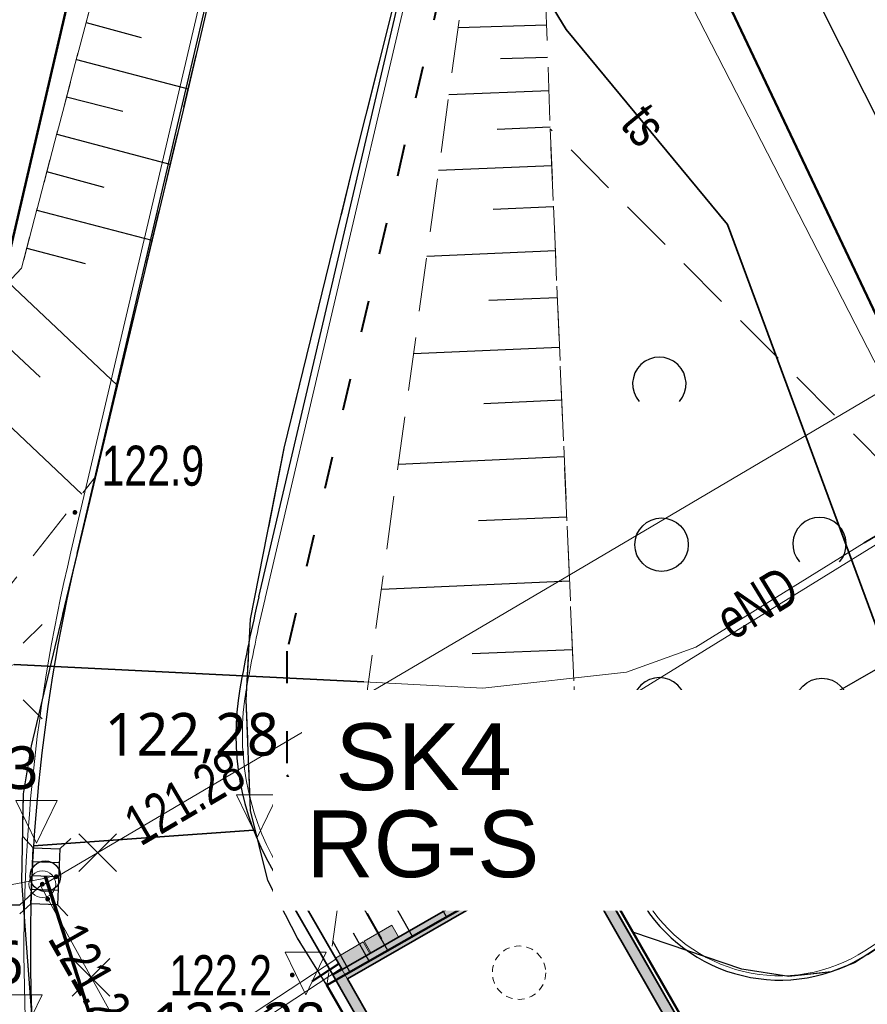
# Model space of a CAD drawing. Header units: millimetres. Extents: x 7464056 to 7464277, y 5957530 to 5957827.
# Tile 10 of 22: x 7464159 to 7464175, y 5957585 to 5957603. Entities that reach past the tile are written whole.
import ezdxf
from ezdxf.enums import TextEntityAlignment as Align

# ---------------------------------------------------------------- set-up
doc = ezdxf.new("R2010")
doc.units = ezdxf.units.MM
doc.header["$MEASUREMENT"] = 0
for name, pattern in [('1.0_0.5', [1.5, 1, -0.5]), ('1.5_0.5', [2, 1.5, -0.5]), ('219-500', [0]), ('ACAD_ISO03W100', [30, 12, -18]), ('egug-500', [1, 0.5, -0.5]), ('KRESKOWA', [19.05, 12.7, -6.35])]:
    doc.linetypes.add(name, pattern=pattern)
doc.layers.get('0').update_dxf_attribs({"color": 2, "linetype": 'CONTINUOUS', "lineweight": 0, "plot": 0})
for name, color, linetype in [('000 Inne (niezydentyfikowane)', 7, 'CONTINUOUS'), ('218-kontur użytku gruntowego', 7, 'CONTINUOUS'), ('312-budynek ewidencyjny', 7, 'CONTINUOUS'), ('jezdnia', 7, 'CONTINUOUS'), ('krawężnik', 7, 'CONTINUOUS'), ('latarnia', 7, 'CONTINUOUS'), ('obudowa ochronna przewodu', 7, 'CONTINUOUS'), ('pikieta sztuczna', 7, 'CONTINUOUS'), ('pikieta sztuczna-Atr2', 7, 'CONTINUOUS'), ('przewód elektroenergetyczny podziemny', 7, 'CONTINUOUS'), ('przewód elektroenergetyczny podziemny-Atr1', 7, 'CONTINUOUS'), ('przewód kanalizacyjny', 7, 'CONTINUOUS'), ('przewód telekomunikacyjny podziemny', 7, 'CONTINUOUS'), ('przewód telekomunikacyjny podziemny-Atr1', 7, 'CONTINUOUS'), ('rzedna', 7, 'CONTINUOUS'), ('rzedna-Atr2', 7, 'CONTINUOUS'), ('skarpa nieumocniona', 7, 'CONTINUOUS'), ('studnia kanalizacyjna', 7, 'CONTINUOUS'), ('trawnik', 7, 'CONTINUOUS'), ('zadrzewienie  zakrzewienie', 7, 'CONTINUOUS')]:
    doc.layers.add(name, color=color, linetype=linetype)
for name, color, linetype, lineweight in [('219-działka ewidencyjna', 3, 'CONTINUOUS', 30), ('__ OGRODZENIE', 14, 'FENCELINE1', 30), ('__A-BUDYNEK', 7, 'CONTINUOUS', 35), ('__A-krawężnik', 7, 'CONTINUOUS', 30), ('__A-rzędne projektowane', 7, 'CONTINUOUS', 15), ('__A-Wymiary', 7, 'CONTINUOUS', 13), ('A-przerywana', 4, 'KRESKOWA', 5), ('A-ściany projektowane', 5, 'CONTINUOUS', 35), ('E-kable elektryczne', 1, 'ACAD_ISO03W100', 40), ('E-złacza i rozdzielnice', 1, 'CONTINUOUS', 13), ('Krzyżyk', 10, 'CONTINUOUS', 5), ('S-drenaż-opis', 124, 'CONTINUOUS', 20), ('S-kan-deszcz', 94, 'CONTINUOUS', 70)]:
    doc.layers.add(name, color=color, linetype=linetype, lineweight=lineweight)
doc.styles.add('arial', font='arial.ttf')
doc.styles.get("Standard").update_dxf_attribs({"font": 'Working1250', "width": 0.75})
doc.styles.add('trebuchet', font='trebuc.ttf')
doc.linetypes.add('FENCELINE1', pattern='A,0.25,-0.1,[133,ltypeshp.shx,S=0.1,R=0,X=-0.1,Y=0],-0.1,1', length=1.45)
doc.dimstyles.new('500', dxfattribs={"dimscale": 0.1, "dimtxt": 10, "dimasz": 1, "dimexe": 1.25, "dimexo": 0.625, "dimgap": 3, "dimtad": 1, "dimzin": 4, "dimdsep": 46, "dimtxsty": 'arial', "dimblk": 'W', "dimcen": 1, "dimse1": 1, "dimse2": 1, "dimclrd": 256, "dimclrt": 7, "dimadec": 1, "dimazin": 0, "dimtm": 1e-09, "dimtfac": 1, "dimtmove": 0, "dimatfit": 0, "dimldrblk": 'W', "dimfxl": 0, "dimlwd": 5, "dimarcsym": 0})

# ---------------------------------------------------------------- blocks, each defined once
blk = doc.blocks.new('OTZK1')
at = {"color": 0, "linetype": 'Continuous'}
blk.add_circle((0, 0), 0.5, dxfattribs=at)
blk = doc.blocks.new('OTZK2')
at = {"color": 0, "linetype": 'Continuous'}
blk.add_arc((0, 0), 0.5, 318.85, 221.162, dxfattribs=at)
blk = doc.blocks.new('PW01')
at = {"linetype": 'Continuous', "lineweight": 13}
h = blk.add_hatch(color=0, dxfattribs=at)
edge = h.paths.add_edge_path()
edge.add_arc((0, 0), 0.045, 0, 360)
blk = doc.blocks.new('US15')
at = {"color": 0, "linetype": 'Continuous', "lineweight": 13}
blk.add_circle((0, 0), 0.25, dxfattribs=at)
blk = doc.blocks.new('SM01')
at = {"color": 0, "linetype": 'Continuous', "lineweight": 13}
for p, q in [((-0.53, 0.531), (-0.883, 0.884)), ((0.531, 0.531), (0.884, 0.884)), ((-0.53, -0.53), (-0.883, -0.883)), ((0.531, -0.53), (0.884, -0.883))]:
    blk.add_line(p, q, dxfattribs=at)
blk.add_circle((0, 0), 0.25, dxfattribs=at)
blk = doc.blocks.new('G$C26649949')
at = {"layer": 'A-przerywana', "color": 7}
blk.add_circle((370, 417), 50, dxfattribs=at)
at = {"layer": 'A-ściany projektowane', "color": 7}
for p, q in [((200, 632.5), (2320, 632.5)), ((200, 632.5), (200, 112.5)), ((220, 612.5), (1100, 612.5)), ((220, 612.5), (220, 132.5)), ((0, 133), (0, 113)), ((50, 132.5), (50, 112.5)), ((200, 132.5), (50, 132.5)), ((360, 132.5), (220, 132.5)), ((50, 112.5), (200, 112.5)), ((200, 112.5), (360, 112.5))]:
    blk.add_line(p, q, dxfattribs=at)
at = {"layer": 'A-ściany projektowane', "color": 7, "lineweight": 15}
for p, q in [((60, 132.5), (940, 132.5)), ((220, 132.5), (1100, 132.5))]:
    blk.add_line(p, q, dxfattribs=at)
at = {"layer": 'A-ściany projektowane', "color": 7}
blk.add_lwpolyline([(0, 132.5), (50, 132.5), (50, 112.5), (0, 112.5)], close=True, dxfattribs=at)
blk = doc.blocks.new('BUDYNEK')
at = {"layer": '__A-BUDYNEK', "ltscale": 0.25, "transparency": 33554687}
h = blk.add_hatch(color=256, dxfattribs=at)
h.dxf.hatch_style = 1
h.paths.add_polyline_path([(7464400.48, 5957583.27), (7464400.48, 5957583.07), (7464402.08, 5957583.07), (7464402.08, 5957583.27), (7464400.68, 5957583.27)])
h.paths.add_polyline_path([(7464400.68, 5957583.27), (7464400.68, 5957588.07), (7464409.48, 5957588.07), (7464409.48, 5957583.27), (7464408.08, 5957583.27), (7464408.08, 5957583.07), (7464411.28, 5957583.07), (7464411.28, 5957583.09), (7464411.28, 5957583.212), (7464411.28, 5957583.27), (7464409.68, 5957583.27), (7464409.68, 5957588.07), (7464415.48, 5957588.07), (7464415.48, 5957583.27), (7464413.68, 5957583.27), (7464413.68, 5957583.212), (7464413.68, 5957583.09), (7464413.661, 5957583.07, 0.693534), (7464413.642, 5957583.09), (7464413.647, 5957583.07), (7464413.68, 5957583.07), (7464413.68, 5957583.09), (7464413.654, 5957583.09, -0.693534), (7464413.68, 5957583.07), (7464415.68, 5957583.07), (7464415.68, 5957583.27), (7464415.68, 5957588.07), (7464421.48, 5957588.07), (7464421.48, 5957583.27), (7464421.48, 5957583.07), (7464421.68, 5957583.07), (7464421.68, 5957583.27), (7464421.68, 5957588.07), (7464421.68, 5957588.27), (7464400.48, 5957588.27), (7464400.48, 5957583.27)])
h = blk.add_hatch(color=256, dxfattribs=at)
h.dxf.hatch_style = 1
h.paths.add_polyline_path([(7464398.98, 5957583.07), (7464398.98, 5957583.27), (7464398.48, 5957583.27), (7464398.48, 5957583.075), (7464398.48, 5957583.07)])
at = {"layer": '__A-BUDYNEK', "ltscale": 0.25, "xscale": 0.01, "yscale": 0.01, "zscale": 0.01}
blk.add_blockref('G$C26649949', (7464398.48, 5957581.945), dxfattribs=at)
blk = doc.blocks.new('Kota2')
at = {"color": 0}
blk.add_lwpolyline([(-0.386, 0.799), (0, 0), (0.386, 0.799)], close=True, dxfattribs=at)
at = {"color": 0, "style": 'trebuchet'}
blk.add_attdef('POZIOM', (-0.775, 1.071), '', height=1, dxfattribs=at)
blk = doc.blocks.new('W')
h = blk.add_hatch(color=256)
h.paths.add_polyline_path([(0.65, 0), (2.98, 2.33), (2.27, 3.04), (0, 0.76), (0, 0)])
h.paths.add_polyline_path([(0, 0), (0, 0.76), (-0.56, 0.21), (-0.76, 0)])
h.paths.add_polyline_path([(0, -0.65), (0.15, -0.5), (0.65, 0), (0, 0)])
h.paths.add_polyline_path([(-3.39, -2.62), (-2.68, -3.33), (0, -0.65), (0, 0), (-0.76, 0)])
blk.add_hatch(color=256).paths.add_polyline_path([(-3.39, -2.62), (-2.68, -3.33), (0, -0.65), (0, 0), (-0.76, 0)])
for p, q in [((0, -7), (0, 7)), ((-0.56, 0.21), (2.27, 3.04)), ((0.15, -0.5), (2.98, 2.33)), ((2.27, 3.04), (2.98, 2.33)), ((-8, 0), (8, 0)), ((-0.56, 0.21), (-3.39, -2.62)), ((0.15, -0.5), (-2.68, -3.33)), ((-3.39, -2.62), (-2.68, -3.33))]:
    blk.add_line(p, q)
blk = doc.blocks.new('*D48')
at = {"layer": '__A-Wymiary', "lineweight": 5, "ltscale": 0.25}
blk.add_line((7464168.423, 5957589.459), (7464193.493, 5957604.954), dxfattribs=at)
at = {"layer": '__A-Wymiary', "linetype": 'ByBlock', "lineweight": 5, "xscale": 0.1, "yscale": 0.1, "zscale": 0.1}
for p, rotation in [((7464193.579, 5957605.006), 31.71865066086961), ((7464168.338, 5957589.406), 211.7186506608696)]:
    blk.add_blockref('W', p, dxfattribs=dict(at, rotation=rotation))
at = {"layer": '__A-Wymiary', "color": 7, "ltscale": 0.25, "insert": (7464182.486, 5957599.103), "char_height": 1, "attachment_point": 5, "rotation": 31.7187, "style": 'arial'}
blk.add_mtext('29.67', dxfattribs=at)

msp = doc.modelspace()

# ---------------------------------------------------------------- hatches: boundary and pattern name
at = {"layer": 'E-złacza i rozdzielnice'}
h = msp.add_hatch(color=256, dxfattribs=at)
h.dxf.hatch_style = 1
h.paths.add_polyline_path([(7464165.42, 5957585.805), (7464165.939, 5957586.107), (7464165.813, 5957586.323), (7464165.294, 5957586.021)])
h = msp.add_hatch(color=256, dxfattribs=at)
h.dxf.hatch_style = 1
h.paths.add_polyline_path([(7464164.883, 5957585.491), (7464165.401, 5957585.793), (7464165.275, 5957586.009), (7464164.757, 5957585.707)])

# ---------------------------------------------------------------- linework, layer by layer
at = {"ltscale": 0.25}
for p, q in [((7464164.709, 5957585.392), (7464169.219, 5957587.98)), ((7464169.219, 5957587.98), (7464169.44, 5957587.595))]:
    msp.add_line(p, q, dxfattribs=at)
at = {"layer": '000 Inne (niezydentyfikowane)', "color": 56, "linetype": 'Continuous', "lineweight": 50, "flags": 128}
for points in [[(7464129.82, 5957706.056), (7464158.016, 5957657.47), (7464158.056, 5957657.401), (7464162.94, 5957648.984), (7464162.981, 5957648.914), (7464176.492, 5957625.631), (7464176.499, 5957625.621), (7464182.663, 5957614.998), (7464186.213, 5957609.558), (7464195.967, 5957590.719), (7464195.97, 5957590.71), (7464198.51, 5957586.21), (7464201.941, 5957582.25), (7464205.521, 5957578.87), (7464209.991, 5957575.1), (7464215.369, 5957570.98), (7464206.32, 5957560.132), (7464194.92, 5957546.46), (7464180.799, 5957585.27), (7464167.995, 5957612.279), (7464163.514, 5957619.798), (7464156.208, 5957632.058), (7464149.275, 5957643.692), (7464129.849, 5957676.292)], [(7464126.431, 5957614.494), (7464156.208, 5957632.058), (7464163.514, 5957619.798), (7464156.749, 5957590.749), (7464156.689, 5957582.483), (7464160.044, 5957570.443), (7464166.573, 5957560.859), (7464191.954, 5957545.875), (7464191.47, 5957545.78), (7464189.787, 5957545.447), (7464144.12, 5957536.43), (7464125.18, 5957539.755)]]:
    msp.add_lwpolyline(points, dxfattribs=at)
msp.add_lwpolyline([(7464194.92, 5957546.46), (7464194.899, 5957546.456), (7464191.954, 5957545.875), (7464166.573, 5957560.859), (7464160.044, 5957570.443), (7464156.689, 5957582.483), (7464156.749, 5957590.749), (7464163.514, 5957619.798), (7464167.995, 5957612.279), (7464180.799, 5957585.27)], close=True, dxfattribs=at)
at = {"layer": '000 Inne (niezydentyfikowane)', "color": 7, "linetype": 'Continuous', "lineweight": 25, "flags": 128}
for points in [[(7464160.09, 5957603.22), (7464161.12, 5957602.94)], [(7464168.71, 5957603.17), (7464167.06, 5957603.12)], [(7464159.91, 5957602.53), (7464162, 5957601.98)], [(7464168.73, 5957602.57), (7464167.85, 5957602.54)], [(7464168.76, 5957601.94), (7464166.88, 5957601.87)], [(7464159.72, 5957601.83), (7464160.78, 5957601.56)], [(7464159.54, 5957601.13), (7464161.66, 5957600.57)], [(7464168.78, 5957601.26), (7464167.79, 5957601.22)], [(7464159.35, 5957600.43), (7464160.42, 5957600.14)], [(7464168.81, 5957600.54), (7464166.69, 5957600.45)], [(7464159.17, 5957599.71), (7464161.32, 5957599.15)], [(7464168.84, 5957599.77), (7464167.71, 5957599.72)], [(7464158.98, 5957599), (7464160.07, 5957598.71)], [(7464168.88, 5957598.95), (7464166.47, 5957598.84)], [(7464158.63, 5957598.36), (7464160.67, 5957596.43)], [(7464168.92, 5957598.07), (7464167.63, 5957598.02)], [(7464158.02, 5957597.71), (7464159.23, 5957596.58)], [(7464168.95, 5957597.14), (7464166.22, 5957597.02)], [(7464157.3, 5957596.95), (7464160.01, 5957594.39)], [(7464169, 5957596.15), (7464167.54, 5957596.08)], [(7464169.04, 5957595.09), (7464165.94, 5957594.95)], [(7464169.09, 5957593.96), (7464167.44, 5957593.89)], [(7464169.14, 5957592.76), (7464165.62, 5957592.61)], [(7464169.2, 5957591.48), (7464167.32, 5957591.4)], [(7464168.83, 5957587.61), (7464165.28, 5957590.15)], [(7464169.25, 5957590.13), (7464165.28, 5957590.15)], [(7464166.84, 5957586.48), (7464165.18, 5957589.41)], [(7464169.32, 5957588.71), (7464167.3, 5957589.43)], [(7464167.74, 5957586.98), (7464166.51, 5957588.57)], [(7464165.74, 5957585.85), (7464164.89, 5957587.34)], [(7464166.2, 5957586.11), (7464165.61, 5957587.16)], [(7464165.03, 5957585.45), (7464164.71, 5957586.02)], [(7464165.39, 5957585.65), (7464165.1, 5957586.17)]]:
    msp.add_lwpolyline(points, dxfattribs=at)
at = {"layer": '218-kontur użytku gruntowego', "color": 3, "linetype": 'egug-500', "lineweight": 18, "flags": 128}
for points in [[(7464180.8, 5957589.72), (7464168.97, 5957613.22)], [(7464168.97, 5957613.22), (7464180.8, 5957589.72)]]:
    msp.add_lwpolyline(points, dxfattribs=at)
at = {"layer": '219-działka ewidencyjna', "linetype": '219-500', "flags": 128}
msp.add_lwpolyline([(7464180.8, 5957589.72), (7464168.97, 5957613.22)], dxfattribs=at)
at = {"layer": '312-budynek ewidencyjny', "color": 7, "linetype": 'Continuous', "lineweight": 50, "flags": 128}
for points in [[(7464164.6, 5957585.2), (7464169.35, 5957587.9)], [(7464169.35, 5957587.9), (7464174.42, 5957579.06)], [(7464168.12, 5957579.06), (7464164.6, 5957585.2)]]:
    msp.add_lwpolyline(points, dxfattribs=at)
at = {"layer": '__ OGRODZENIE'}
msp.add_line((7464169.269, 5957587.893), (7464175.662, 5957591.561), dxfattribs=at)
at = {"layer": '__A-BUDYNEK', "ltscale": 0.25}
for p, q in [((7464163.225, 5957588.1), (7464159.106, 5957587.806)), ((7464169.219, 5957587.98), (7464179.77, 5957569.592))]:
    msp.add_line(p, q, dxfattribs=at)
at = {"layer": '__A-krawężnik', "lineweight": 15, "ltscale": 0.25}
for p, q in [((7464159.806, 5957593.312), (7464165.308, 5957616.788)), ((7464163.444, 5957592.442), (7464167.983, 5957611.811)), ((7464174.675, 5957585.843), (7464180.756, 5957589.787)), ((7464169.219, 5957587.98), (7464169.723, 5957588.268)), ((7464169.723, 5957588.268), (7464170.545, 5957586.835)), ((7464163.663, 5957587.456), (7464163.818, 5957587.186))]:
    msp.add_line(p, q, dxfattribs=at)
at = {"layer": '__A-krawężnik', "ltscale": 0.25}
for p, q in [((7464159.923, 5957593.284), (7464165.396, 5957616.639)), ((7464163.327, 5957592.469), (7464167.866, 5957611.838)), ((7464174.719, 5957585.776), (7464180.8, 5957589.72)), ((7464169.259, 5957587.91), (7464169.693, 5957588.159)), ((7464169.693, 5957588.159), (7464170.476, 5957586.795)), ((7464163.559, 5957587.397), (7464163.714, 5957587.127))]:
    msp.add_line(p, q, dxfattribs=at)
at = {"layer": '__A-krawężnik', "lineweight": 15, "ltscale": 0.25}
for centre, radius, start, end in [((7464190.934, 5957585.857), 32.008, 166.5316, 183.324), ((7464190.934, 5957585.857), 28.268, 166.5316, 170.0837), ((7464167.896, 5957589.885), 4.88, 170.0837, 209.8467), ((7464173.083, 5957588.31), 2.936, 210.1522, 302.8354)]:
    msp.add_arc(centre, radius, start, end, dxfattribs=at)
at = {"layer": '__A-krawężnik', "ltscale": 0.25}
for centre, radius, start, end in [((7464190.934, 5957585.857), 31.888, 166.5316, 183.324), ((7464190.934, 5957585.857), 28.388, 166.5316, 170.0837), ((7464167.896, 5957589.885), 5, 170.0837, 209.8467), ((7464173.083, 5957588.31), 3.016, 210.1522, 302.8354)]:
    msp.add_arc(centre, radius, start, end, dxfattribs=at)
at = {"layer": 'E-kable elektryczne', "ltscale": 0.05}
for points in [[(7464087.37, 5957741.555), (7464088.274, 5957740.255), (7464090.395, 5957741.44), (7464098.714, 5957725.679), (7464100.092, 5957722.657), (7464108.51, 5957706.83), (7464108.51, 5957706.83), (7464110.375, 5957703.885), (7464117.206, 5957692.939), (7464112.473, 5957684.233), (7464118.094, 5957673.171), (7464130.166, 5957673.998), (7464142.923, 5957649.885), (7464161.236, 5957620.016), (7464160.984, 5957613.902), (7464163.205, 5957611.064), (7464167.075, 5957605.312), (7464163.85, 5957591.454), (7464163.85, 5957589.14), (7464165.616, 5957586.064)], [(7464164.82, 5957585.599), (7464155.183, 5957579.279), (7464160.303, 5957567.691), (7464160.871, 5957566.373), (7464161.529, 5957565.734)]]:
    msp.add_lwpolyline(points, dxfattribs=at)
at = {"layer": 'E-kable elektryczne', "linetype": 'Continuous', "lineweight": 15, "ltscale": 0.05}
for points in [[(7464164.765, 5957585.683), (7464155.057, 5957579.316), (7464160.212, 5957567.651), (7464160.787, 5957566.316), (7464161.459, 5957565.662)], [(7464164.875, 5957585.516), (7464155.309, 5957579.242), (7464160.395, 5957567.731), (7464160.955, 5957566.431), (7464161.598, 5957565.805)]]:
    msp.add_lwpolyline(points, dxfattribs=at)
at = {"layer": 'E-złacza i rozdzielnice'}
for points in [[(7464165.42, 5957585.805), (7464165.939, 5957586.107), (7464165.813, 5957586.323), (7464165.294, 5957586.021)], [(7464164.883, 5957585.491), (7464165.401, 5957585.793), (7464165.275, 5957586.009), (7464164.757, 5957585.707)]]:
    msp.add_lwpolyline(points, close=True, dxfattribs=at)
at = {"layer": 'jezdnia', "color": 7, "linetype": '1.5_0.5', "lineweight": 18, "flags": 128}
msp.add_lwpolyline([(7464086.851, 5957757.258), (7464091.92, 5957748.72), (7464093.17, 5957746.61), (7464100.88, 5957733.62), (7464109.13, 5957719.6), (7464117.32, 5957705.91), (7464124.79, 5957693.36), (7464131.59, 5957681.85), (7464137.77, 5957671.55), (7464145.7, 5957658.29), (7464153.31, 5957645.2), (7464161.81, 5957630.88), (7464165.59, 5957624.29), (7464166.01, 5957623.09), (7464166.28, 5957621.51), (7464166.24, 5957620.22), (7464165.92, 5957618.44), (7464168.97, 5957613.22), (7464169.49, 5957613.31), (7464170.42, 5957613.31), (7464171.31, 5957612.99), (7464172.23, 5957612.07), (7464174.42, 5957607.65), (7464180.26, 5957595.46), (7464181.97, 5957591.93), (7464181.97, 5957591.41), (7464181.65, 5957590.58), (7464181.19, 5957590.07), (7464180.8, 5957589.72), (7464180.45, 5957589.49), (7464177.71, 5957587.72), (7464174.48, 5957585.62), (7464174.04, 5957585.45), (7464173.25, 5957585.36), (7464172.37, 5957585.5), (7464170.33, 5957586.19), (7464174.29, 5957579.29), (7464174.66, 5957580.9), (7464175.14, 5957581.82), (7464175.95, 5957582.64), (7464182.63, 5957586.49), (7464183.82, 5957586.55), (7464184.39, 5957586.13), (7464185.16, 5957585.13), (7464186.91, 5957580.49), (7464187.35, 5957579.06), (7464188.33, 5957575.91), (7464191.48, 5957567.03), (7464194.04, 5957559.04), (7464194.66, 5957556.96), (7464194.8, 5957555.42), (7464194.36, 5957553.91), (7464193.7, 5957553.12), (7464193.01, 5957552.89), (7464195.32, 5957546.4), (7464196.35, 5957545.53), (7464197.42, 5957544.45), (7464198.3, 5957543.12), (7464199.02, 5957541.65), (7464199.69, 5957539.99), (7464200.28, 5957536.84), (7464200.881, 5957534.249)], dxfattribs=at)
msp.add_lwpolyline([(7464175.08, 5957566.94), (7464168.12, 5957579.06), (7464164.6, 5957585.2), (7464164.05, 5957586.08), (7464163.49, 5957587.16), (7464163.17, 5957588.47), (7464163.09, 5957590.54), (7464163.17, 5957592.05), (7464163.8, 5957595.25), (7464165.08, 5957600.48), (7464167.34, 5957609.47), (7464167.73, 5957610.98), (7464167.99, 5957612.28), (7464168.48, 5957612.9), (7464168.97, 5957613.22), (7464165.92, 5957618.44), (7464165.25, 5957616.11), (7464164.7, 5957613.53), (7464161.91, 5957601.58), (7464159.06, 5957589.68), (7464158.91, 5957588.78), (7464158.88, 5957587.14), (7464159.08, 5957584.49), (7464159.56, 5957581.48), (7464159.93, 5957579.62), (7464160.1, 5957579.06), (7464160.48, 5957577.81), (7464161.22, 5957574.98), (7464162.46, 5957571.47), (7464164.25, 5957568.18), (7464166.47, 5957565.3), (7464169.08, 5957562.56), (7464171.1, 5957560.79), (7464173.39, 5957559.16), (7464176.91, 5957557.14), (7464184.31, 5957552.93), (7464188.42, 5957550.79), (7464189.21, 5957550.43), (7464191.67, 5957549.01), (7464193.61, 5957547.69), (7464195.32, 5957546.4), (7464193.01, 5957552.89), (7464191.65, 5957552.87), (7464190.31, 5957553.48), (7464175.47, 5957562.01), (7464174.72, 5957562.88), (7464174.26, 5957564.06), (7464174.2, 5957565.3), (7464174.58, 5957566.25)], close=True, dxfattribs=at)
at = {"layer": 'krawężnik', "color": 7, "linetype": 'Continuous', "lineweight": 25, "flags": 128}
for points in [[(7464166.12, 5957619.134), (7464165.25, 5957616.11), (7464164.7, 5957613.53), (7464161.91, 5957601.58), (7464159.06, 5957589.68), (7464158.91, 5957588.78), (7464158.88, 5957587.14), (7464159.08, 5957584.49)], [(7464164.6, 5957585.2), (7464164.05, 5957586.08), (7464163.49, 5957587.16), (7464163.17, 5957588.47), (7464163.09, 5957590.54), (7464163.17, 5957592.05), (7464163.8, 5957595.25), (7464165.08, 5957600.48), (7464167.34, 5957609.47), (7464167.73, 5957610.98), (7464167.99, 5957612.28), (7464168.48, 5957612.9), (7464168.97, 5957613.22)], [(7464180.45, 5957589.49), (7464177.71, 5957587.72), (7464174.48, 5957585.62), (7464174.04, 5957585.45), (7464173.25, 5957585.36), (7464172.37, 5957585.5), (7464170.33, 5957586.19)]]:
    msp.add_lwpolyline(points, dxfattribs=at)
at = {"layer": 'Krzyżyk', "lineweight": 30, "ltscale": 0.25}
for p, q in [((7464159.955, 5957588.031), (7464160.661, 5957587.325)), ((7464159.955, 5957587.325), (7464160.661, 5957588.031)), ((7464159.831, 5957585.697), (7464160.537, 5957584.991)), ((7464159.831, 5957584.991), (7464160.537, 5957585.697))]:
    msp.add_line(p, q, dxfattribs=at)
at = {"layer": 'obudowa ochronna przewodu', "color": 7, "linetype": 'Continuous', "lineweight": 35, "flags": 128}
for points in [[(7464179.25, 5957580.12), (7464179.08, 5957580.59), (7464172.1, 5957599.44), (7464169.08, 5957603.09), (7464162.27, 5957614.26), (7464161.78, 5957616.53), (7464161.72, 5957623.7)], [(7464174.66, 5957593.48), (7464176.8, 5957594.74)], [(7464158.74, 5957591.2), (7464165.29, 5957590.88)]]:
    msp.add_lwpolyline(points, dxfattribs=at)
at = {"layer": 'przewód elektroenergetyczny podziemny', "color": 1, "linetype": 'Continuous', "lineweight": 18, "flags": 128}
for points in [[(7464198.519, 5957534.235), (7464197.84, 5957535.9), (7464197.3, 5957537.03), (7464195.22, 5957542.68), (7464189.26, 5957548.01), (7464189.91, 5957549.75), (7464190.89, 5957553.48), (7464190.91, 5957554.57), (7464189.76, 5957559.13), (7464187.22, 5957567.86), (7464186.59, 5957569.43), (7464183.38, 5957577.47), (7464182.86, 5957579.06), (7464180.99, 5957584.74), (7464178.47, 5957589.84), (7464169.34, 5957607.61), (7464167.33, 5957611.16), (7464164.77, 5957616.16), (7464161.16, 5957621.94), (7464156, 5957630.1), (7464149.38, 5957641.57), (7464141.13, 5957655.81)], [(7464171.83, 5957558.53), (7464170.53, 5957559.6), (7464167.26, 5957562.35), (7464161.33, 5957566.57), (7464157.91, 5957574.56), (7464157.35, 5957577.44), (7464157.11, 5957579.06), (7464156.3, 5957584.59), (7464157.55, 5957591.07), (7464158.38, 5957591.07), (7464158.74, 5957591.2), (7464165.29, 5957590.88), (7464167.52, 5957590.76), (7464170.21, 5957591.06), (7464171.51, 5957591.53), (7464174.66, 5957593.48), (7464176.8, 5957594.74), (7464179.24, 5957596.13), (7464178.18, 5957598.67), (7464177.83, 5957598.49)]]:
    msp.add_lwpolyline(points, dxfattribs=at)
at = {"layer": 'przewód kanalizacyjny', "color": 34, "linetype": 'Continuous', "lineweight": 18, "flags": 128}
msp.add_lwpolyline([(7464181.83, 5957600.36), (7464181.61, 5957600.23), (7464169.15, 5957592.88), (7464159.24, 5957587.05), (7464163.66, 5957579.06)], dxfattribs=at)
at = {"layer": 'przewód telekomunikacyjny podziemny', "color": 30, "linetype": 'Continuous', "lineweight": 18, "flags": 128}
msp.add_lwpolyline([(7464161.72, 5957623.7), (7464161.78, 5957616.53), (7464162.27, 5957614.26), (7464169.08, 5957603.09), (7464172.1, 5957599.44), (7464179.08, 5957580.59), (7464179.25, 5957580.12)], dxfattribs=at)
at = {"layer": 'rzedna-Atr2', "color": 7, "flags": 128}
msp.add_lwpolyline([(7464159.27, 5957587.09), (7464158.84, 5957586.7), (7464156.414, 5957586.7)], dxfattribs=at)
at = {"layer": 'S-drenaż-opis', "color": 94, "ltscale": 0.01}
msp.add_line((7464152.659, 5957585.949), (7464159.397, 5957587.216), dxfattribs=at)
at = {"layer": 'S-kan-deszcz', "lineweight": 30, "ltscale": 0.25}
for p, q in [((7464159.098, 5957587.773), (7464158.906, 5957587.981)), ((7464159.597, 5957587.753), (7464159.805, 5957587.945)), ((7464159.587, 5957587.488), (7464159.087, 5957587.508)), ((7464159.576, 5957587.229), (7464159.077, 5957587.248)), ((7464159.566, 5957586.971), (7464159.066, 5957586.991)), ((7464159.056, 5957586.724), (7464158.848, 5957586.532)), ((7464159.555, 5957586.704), (7464159.747, 5957586.496))]:
    msp.add_line(p, q, dxfattribs=at)
at = {"layer": 'S-kan-deszcz', "ltscale": 0.25}
msp.add_line((7464159.326, 5957587.239), (7464163.855, 5957573.135), dxfattribs=at)
at = {"layer": 'S-kan-deszcz', "lineweight": 30, "ltscale": 0.25}
msp.add_lwpolyline([(7464159.597, 5957587.753), (7464159.555, 5957586.704), (7464159.056, 5957586.724), (7464159.098, 5957587.773)], close=True, dxfattribs=at)
msp.add_circle((7464159.326, 5957587.239), 0.285, dxfattribs=at)
at = {"layer": 'skarpa nieumocniona', "color": 7, "linetype": '1.0_0.5', "lineweight": 18, "flags": 128}
for points in [[(7464169.35, 5957587.9), (7464168.78, 5957601.23), (7464168.38, 5957612.78), (7464164.6, 5957585.2)], [(7464169.35, 5957587.9), (7464168.78, 5957601.23), (7464168.38, 5957612.78), (7464164.6, 5957585.2)], [(7464139.72, 5957589.11), (7464138.86, 5957588.41), (7464152.9, 5957585.36), (7464160.26, 5957594.71), (7464160.29, 5957594.84), (7464161.2, 5957598.62), (7464161.74, 5957600.9), (7464162.34, 5957603.42), (7464162.72, 5957605.07), (7464163.24, 5957607.29), (7464163.75, 5957609.44), (7464162.14, 5957607.54), (7464160.59, 5957605.13), (7464158.88, 5957598.62), (7464149.75, 5957588.95), (7464140.72, 5957589.93)], [(7464139.72, 5957589.11), (7464138.86, 5957588.41), (7464152.9, 5957585.36), (7464160.26, 5957594.71), (7464160.29, 5957594.84), (7464161.2, 5957598.62), (7464161.74, 5957600.9), (7464162.34, 5957603.42), (7464162.72, 5957605.07), (7464163.24, 5957607.29), (7464163.75, 5957609.44), (7464162.14, 5957607.54), (7464160.59, 5957605.13), (7464158.88, 5957598.62), (7464149.75, 5957588.95), (7464140.72, 5957589.93)]]:
    msp.add_lwpolyline(points, close=True, dxfattribs=at)
at = {"layer": 'trawnik', "color": 7, "linetype": '1.0_0.5', "lineweight": 18, "flags": 128}
msp.add_lwpolyline([(7464137.77, 5957671.55), (7464145.7, 5957658.29), (7464153.31, 5957645.2), (7464161.81, 5957630.88), (7464165.59, 5957624.29), (7464166.01, 5957623.09), (7464166.28, 5957621.51), (7464166.24, 5957620.22), (7464165.92, 5957618.44), (7464165.25, 5957616.11), (7464164.7, 5957613.53), (7464163.75, 5957609.44), (7464162.14, 5957607.54), (7464160.59, 5957605.13), (7464158.88, 5957598.62), (7464149.75, 5957588.95), (7464140.72, 5957589.93), (7464140.72, 5957590.36), (7464140.75, 5957592.73), (7464140.78, 5957594.74), (7464140.8, 5957596.99), (7464140.84, 5957600.05), (7464139.3, 5957603.17), (7464138.08, 5957605.61), (7464136.76, 5957608.28), (7464135.53, 5957610.77), (7464134.22, 5957613.41), (7464132.92, 5957616.01), (7464131.45, 5957618.86), (7464130.15, 5957621.38), (7464128.74, 5957624.11), (7464127.3, 5957626.93), (7464126.66, 5957628.17), (7464126.84, 5957638.93), (7464127.02, 5957656.52), (7464119.12, 5957670.16), (7464132.26, 5957677.67)], close=True, dxfattribs=at)
at = {"layer": 'zadrzewienie  zakrzewienie', "color": 7, "linetype": '1.0_0.5', "lineweight": 18, "flags": 128}
msp.add_lwpolyline([(7464180.45, 5957589.49), (7464168.78, 5957601.23), (7464169.35, 5957587.9), (7464170.33, 5957586.19), (7464172.37, 5957585.5), (7464173.25, 5957585.36), (7464174.04, 5957585.45), (7464174.48, 5957585.62), (7464177.71, 5957587.72)], close=True, dxfattribs=at)

# ---------------------------------------------------------------- block references
at = {"layer": '__A-BUDYNEK', "ltscale": 0.25, "rotation": 299.8467112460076}
msp.add_blockref('BUDYNEK', (-1418096.735, 9466930.372), dxfattribs=at)
at = {"layer": '__A-rzędne projektowane'}
ref = msp.add_blockref('Kota2', (7464163.291, 5957587.963), dxfattribs=dict(at, zscale=0.7))
ref.add_attrib('Poziom', '122,28', (7464160.438, 5957589.496), dxfattribs={"layer": '0', "color": 0, "height": 0.8, "style": 'trebuchet'})
ref = msp.add_blockref('Kota2', (7464159.162, 5957587.86), dxfattribs=dict(at, zscale=0.7))
ref.add_attrib('Poziom', '122,23', (7464155.941, 5957588.872), dxfattribs={"layer": '0', "color": 0, "height": 0.8, "style": 'trebuchet'})
ref = msp.add_blockref('Kota2', (7464158.878, 5957584.217), dxfattribs=dict(at, zscale=0.7))
ref.add_attrib('Poziom', '122,06', (7464155.657, 5957585.228), dxfattribs={"layer": '0', "color": 0, "height": 0.8, "style": 'trebuchet'})
ref = msp.add_blockref('Kota2', (7464164.202, 5957585.019), dxfattribs=dict(at, zscale=0.7))
ref.add_attrib('Poziom', '122,28', (7464161.328, 5957584.076), dxfattribs={"layer": '0', "color": 0, "height": 0.8, "style": 'trebuchet'})
at = {"layer": 'latarnia', "color": 7, "linetype": 'Continuous', "lineweight": 18}
msp.add_blockref('SM01', (7464158.38, 5957591.07), dxfattribs=at)
at = {"layer": 'pikieta sztuczna', "color": 7, "linetype": 'Continuous', "lineweight": 13}
for p in [(7464159.88, 5957594.05), (7464163.95, 5957585.39)]:
    msp.add_blockref('PW01', p, dxfattribs=at)
at = {"layer": 'rzedna', "color": 34, "linetype": 'Continuous', "lineweight": 18}
msp.add_blockref('PW01', (7464159.27, 5957587.09), dxfattribs=at)
at = {"layer": 'rzedna', "color": 7, "linetype": 'Continuous', "lineweight": 18}
for p in [(7464159.53, 5957587.23), (7464159.37, 5957586.81)]:
    msp.add_blockref('PW01', p, dxfattribs=at)
at = {"layer": 'studnia kanalizacyjna', "color": 34, "linetype": 'Continuous', "lineweight": 18}
msp.add_blockref('US15', (7464159.27, 5957587.09), dxfattribs=at)
at = {"layer": 'zadrzewienie  zakrzewienie', "color": 7, "linetype": 'Continuous', "lineweight": 18}
for name, p in [('OTZK2', (7464170.824, 5957596.457)), ('OTZK1', (7464170.866, 5957593.446)), ('OTZK2', (7464173.824, 5957593.457)), ('OTZK2', (7464170.824, 5957590.457)), ('OTZK1', (7464173.866, 5957590.446)), ('OTZK1', (7464170.866, 5957587.446)), ('OTZK2', (7464173.824, 5957587.457))]:
    msp.add_blockref(name, p, dxfattribs=at)

# ---------------------------------------------------------------- texts
at = {"layer": 'pikieta sztuczna-Atr2', "color": 7, "width": 0.765}
for s, p in [('122.9', (7464160.38, 5957594.55)), ('122.2', (7464161.65, 5957585.01))]:
    msp.add_text(s, height=0.75, dxfattribs=at).set_placement(p)
at = {"layer": 'przewód elektroenergetyczny podziemny-Atr1', "color": 1, "width": 0.765}
msp.add_text('eND', height=0.75, rotation=31.43, dxfattribs=at).set_placement((7464172.19, 5957591.64))
at = {"layer": 'przewód telekomunikacyjny podziemny-Atr1', "color": 30, "width": 0.765}
msp.add_text('ts', height=0.75, rotation=309.604, dxfattribs=at).set_placement((7464170.36, 5957601.54), align=Align.MIDDLE_LEFT)
at = {"layer": 'rzedna-Atr2', "color": 7, "width": 0.765}
for s, rotation, p in [('121.28', 30.45, (7464161.11, 5957587.79)), ('121.23', 299.62, (7464159.36, 5957586.07))]:
    msp.add_text(s, height=0.75, rotation=rotation, dxfattribs=at).set_placement(p)

# ---------------------------------------------------------------- dimensions: what is measured, and where the dimension line sits
at = {"layer": '__A-Wymiary', "ltscale": 0.25}
dim = msp.add_linear_dim(base=(7464193.579, 5957605.006), p1=(7464169.219, 5957587.98), p2=(7464194.46, 5957603.58), angle=31.7187, dimstyle='500', dxfattribs=at)
dim.commit()
dim.dimension.update_dxf_attribs({"geometry": '*D48', "text_midpoint": (7464182.912, 5957598.414), "dimtype": 161})

# ---------------------------------------------------------------- next in the draw order: texts
at = {"layer": 'E-złacza i rozdzielnice', "insert": (7464164.212, 5957587.837), "char_height": 1.25, "width": 26.04631, "attachment_point": 4, "style": 'arial', "bg_fill": 2}
msp.add_mtext('{\\fArial|b0|i0|c238|p34;RG-S}', dxfattribs=at)

# ---------------------------------------------------------------- next in the draw order: texts
at = {"layer": 'E-złacza i rozdzielnice', "insert": (7464164.758, 5957589.467), "char_height": 1.25, "width": 26.04631, "attachment_point": 4, "style": 'arial', "bg_fill": 2}
msp.add_mtext('{\\fArial|b0|i0|c238|p34;SK4}', dxfattribs=at)

doc.saveas('drawing.dxf')
